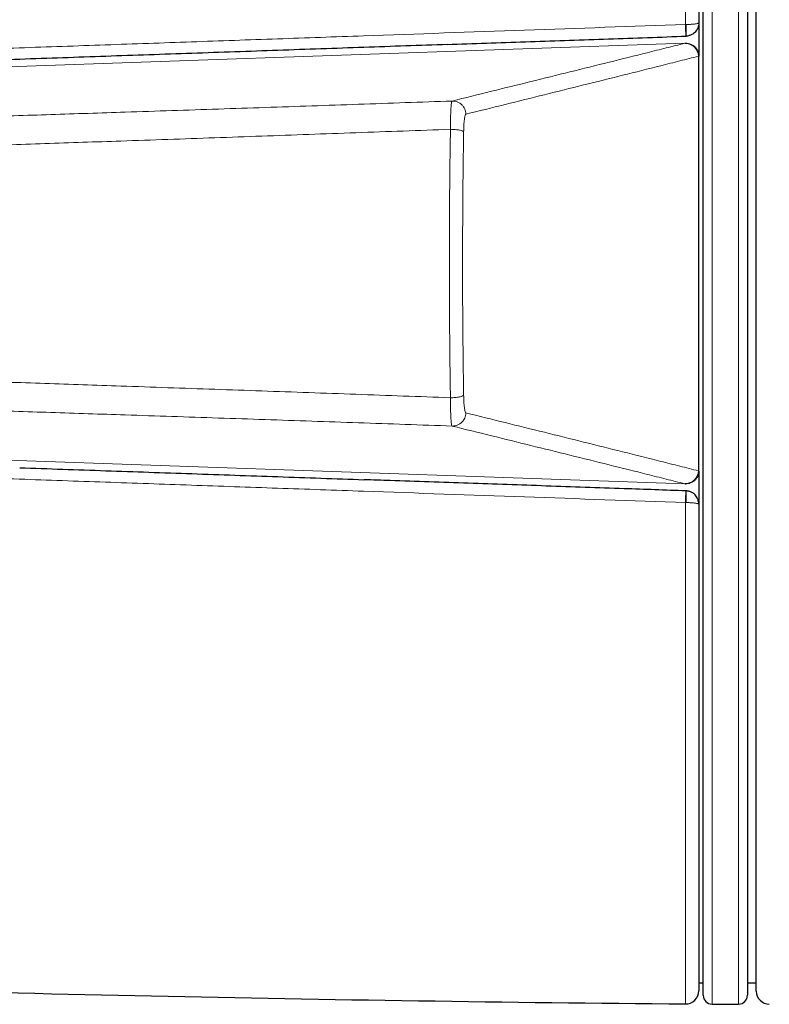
# Model space of a CAD drawing. Header units: millimetres. Extents: x 8 to 834, y 12 to 760.
# Tile 8 of 65: x 385 to 401, y 558 to 580. Entities that reach past the tile are written whole.
import ezdxf

# ---------------------------------------------------------------- set-up
doc = ezdxf.new("R2010")
doc.units = ezdxf.units.MM

msp = doc.modelspace()

# ---------------------------------------------------------------- linework, layer by layer
at = {"color": 252, "linetype": 'Continuous', "lineweight": 0}
for p, q in [((399.597, 580.224), (399.597, 591.565)), ((400.2, 591.568), (400.2, 558.068)), ((400.8, 558.068), (400.8, 586.662)), ((399.597, 580.224), (399.61, 580.225)), ((375.852, 578.97), (399.582, 579.799)), ((399.582, 579.799), (399.59, 579.801)), ((399.59, 579.801), (399.59, 579.813)), ((399.9, 579.51), (399.891, 579.508)), ((375.852, 570.665), (399.582, 569.837)), ((399.891, 570.128), (399.9, 570.125)), ((399.59, 569.835), (399.582, 569.837)), ((399.59, 569.823), (399.59, 569.835)), ((399.597, 558.07), (399.597, 569.411)), ((399.61, 569.411), (399.597, 569.411))]:
    msp.add_line(p, q, dxfattribs=at)
at = {"color": 7, "linetype": 'Continuous', "lineweight": 30}
for p, q in [((400, 558.268), (400, 591.368)), ((401.2, 574.818), (401.2, 591.273)), ((399.9, 591.265), (399.9, 580.263)), ((401, 586.52), (401, 558.268)), ((399.9, 580.259), (399.9, 579.511)), ((399.606, 579.96), (399.611, 579.96)), ((399.606, 579.96), (399.606, 579.96)), ((399.9, 579.501), (399.9, 579.51)), ((399.9, 570.135), (399.9, 579.501)), ((401.2, 558.363), (401.2, 574.818)), ((399.9, 570.125), (399.9, 570.135)), ((399.9, 570.124), (399.9, 569.377)), ((399.611, 569.675), (399.603, 569.676)), ((399.9, 569.373), (399.9, 558.37)), ((399.9, 558.55), (400, 558.55)), ((401, 558.55), (401.2, 558.55)), ((400.2, 558.068), (400.8, 558.068))]:
    msp.add_line(p, q, dxfattribs=at)
at = {"color": 252, "linetype": 'Continuous', "lineweight": 0}
for centre, radius, start, end in [((369.276, 579.083), 30.343, 1.6555, 2.1551), ((398.249, 580.092), 1.368, 354.4533, 5.5467), ((399.591, 579.499), 0.3, 1.6821, 91.7149), ((399.591, 570.136), 0.3, 268.2773, 358.3257), ((370.896, 570.498), 28.722, 357.8309, 358.3587), ((398.134, 569.544), 1.482, 354.8398, 5.0746)]:
    msp.add_arc(centre, radius, start, end, dxfattribs=at)
at = {"color": 7, "linetype": 'Continuous', "lineweight": 30}
for centre, radius, start, end in [((408.634, 1558.906), 1000.876, 268.099513, 269.482671), ((399.6, 558.37), 0.3, 269.4827, 0), ((401.5, 558.363), 0.3, 180, 269), ((400.2, 558.268), 0.2, 180, 270), ((400.8, 558.268), 0.2, 270, 0)]:
    msp.add_arc(centre, radius, start, end, dxfattribs=at)
at = {"color": 252, "linetype": 'Continuous', "lineweight": 0}
for points, knots in [([(376.739, 579.423), (377.388, 579.446), (378.685, 579.491), (380.632, 579.559), (382.579, 579.627), (384.526, 579.695), (386.473, 579.763), (388.42, 579.831), (390.368, 579.899), (392.879, 579.988), (395.956, 580.096), (398.384, 580.182), (399.597, 580.224)], [0, 0, 0, 0, 0.085175, 0.170351, 0.255526, 0.340705, 0.425884, 0.511066, 0.596248, 0.681431, 0.840714, 1, 1, 1, 1]), ([(399.9, 580.263), (399.9, 580.263), (399.9, 580.261), (399.899, 580.259), (399.894, 580.256), (399.889, 580.253), (399.884, 580.251), (399.879, 580.249), (399.869, 580.246), (399.85, 580.242), (399.819, 580.237), (399.782, 580.233), (399.747, 580.23), (399.713, 580.227), (399.681, 580.226), (399.647, 580.225), (399.623, 580.225), (399.61, 580.225)], [0, 0, 0, 0, 0.0072902, 0.0763998, 0.1460948, 0.1864217, 0.2268675, 0.2560464, 0.2852718, 0.3995631, 0.5170687, 0.615094, 0.7155776, 0.7827204, 0.8507662, 0.9247225, 1, 1, 1, 1]), ([(394.32, 578.493), (394.913, 578.64), (395.802, 578.86), (396.985, 579.152), (397.864, 579.37), (398.59, 579.55), (399.16, 579.694), (399.442, 579.764), (399.582, 579.799), (399.582, 579.799)], [0, 0, 0, 0, 0.335231, 0.502846, 0.670462, 0.83523, 0.917614, 0.999999, 1, 1, 1, 1]), ([(399.891, 579.508), (399.75, 579.472), (399.47, 579.401), (398.898, 579.256), (398.173, 579.074), (397.294, 578.856), (396.111, 578.562), (395.221, 578.342), (394.628, 578.195)], [0, 0, 0, 0, 0.082387, 0.164774, 0.329548, 0.497161, 0.664774, 1, 1, 1, 1]), ([(379.317, 578.001), (379.6, 578.01), (380.165, 578.027), (381.014, 578.053), (381.864, 578.08), (382.714, 578.106), (383.56, 578.133), (384.403, 578.16), (385.243, 578.187), (386.083, 578.214), (386.995, 578.244), (387.978, 578.277), (389.031, 578.312), (390.086, 578.347), (391.143, 578.383), (392.2, 578.42), (393.259, 578.456), (393.966, 578.481), (394.32, 578.493)], [0, 0, 0, 0, 0.057372, 0.114598, 0.17171, 0.22874, 0.285725, 0.34169, 0.397668, 0.453667, 0.509694, 0.579598, 0.649549, 0.71954, 0.789565, 0.859628, 0.929752, 1, 1, 1, 1]), ([(394.281, 577.854), (394.281, 577.854), (394.281, 577.882), (394.281, 577.938), (394.282, 578.02), (394.283, 578.098), (394.285, 578.173), (394.288, 578.242), (394.291, 578.305), (394.294, 578.36), (394.299, 578.406), (394.303, 578.443), (394.308, 578.47), (394.314, 578.488), (394.318, 578.493), (394.32, 578.493), (394.32, 578.493)], [0, 0, 0, 0, 0.000056, 0.0807, 0.161586, 0.242232, 0.326349, 0.410739, 0.494858, 0.578968, 0.663349, 0.74746, 0.831532, 0.915873, 0.999944, 1, 1, 1, 1]), ([(394.628, 578.195), (394.625, 578.193), (394.62, 578.189), (394.611, 578.164), (394.603, 578.127), (394.596, 578.078), (394.59, 578.017), (394.585, 577.948), (394.582, 577.873), (394.581, 577.821), (394.58, 577.794)], [0, 0, 0, 0, 0.126352, 0.252705, 0.379074, 0.505442, 0.631722, 0.757999, 0.879, 1, 1, 1, 1]), ([(394.281, 577.854), (393.925, 577.841), (393.212, 577.815), (392.144, 577.776), (391.078, 577.738), (390.013, 577.7), (388.949, 577.662), (387.887, 577.625), (386.893, 577.591), (385.966, 577.559), (385.106, 577.53), (384.247, 577.501), (383.389, 577.473), (382.538, 577.444), (381.693, 577.417), (380.854, 577.39), (380.017, 577.363), (379.46, 577.345), (379.181, 577.336)], [0, 0, 0, 0, 0.070365, 0.140644, 0.210842, 0.280975, 0.351057, 0.421106, 0.491138, 0.548032, 0.604933, 0.661847, 0.718786, 0.775759, 0.831757, 0.887797, 0.943879, 1, 1, 1, 1]), ([(394.281, 571.782), (394.28, 571.869), (394.277, 572.044), (394.273, 572.307), (394.27, 572.571), (394.266, 572.884), (394.263, 573.246), (394.26, 573.657), (394.257, 574.07), (394.256, 574.483), (394.256, 574.896), (394.257, 575.31), (394.258, 575.723), (394.261, 576.142), (394.264, 576.567), (394.269, 576.998), (394.274, 577.427), (394.279, 577.712), (394.281, 577.854)], [0, 0, 0, 0, 0.0436871, 0.0873741, 0.1311171, 0.17486, 0.2424496, 0.310065, 0.3776805, 0.4452701, 0.5128598, 0.5804752, 0.6480907, 0.7156803, 0.7867452, 0.8578402, 0.9289351, 1, 1, 1, 1]), ([(394.58, 577.794), (394.578, 577.662), (394.574, 577.397), (394.568, 576.997), (394.564, 576.595), (394.56, 576.192), (394.558, 575.788), (394.556, 575.383), (394.555, 574.978), (394.555, 574.566), (394.556, 574.147), (394.558, 573.722), (394.562, 573.297), (394.565, 572.928), (394.569, 572.615), (394.572, 572.356), (394.576, 572.098), (394.579, 571.927), (394.58, 571.841)], [0, 0, 0, 0, 0.06759, 0.135205, 0.20282, 0.27041, 0.338, 0.405615, 0.47323, 0.54082, 0.611883, 0.682976, 0.754068, 0.825131, 0.86882, 0.91251, 0.956255, 1, 1, 1, 1]), ([(394.281, 571.782), (393.925, 571.795), (393.212, 571.821), (392.144, 571.86), (391.078, 571.898), (390.013, 571.936), (388.949, 571.973), (387.887, 572.01), (386.893, 572.044), (385.966, 572.076), (385.106, 572.105), (384.247, 572.134), (383.389, 572.163), (382.538, 572.191), (381.693, 572.219), (380.854, 572.246), (380.017, 572.273), (379.46, 572.29), (379.181, 572.299)], [0, 0, 0, 0, 0.070365, 0.140644, 0.210842, 0.280975, 0.351057, 0.421106, 0.491138, 0.548032, 0.604933, 0.661847, 0.718786, 0.775759, 0.831757, 0.887797, 0.943879, 1, 1, 1, 1]), ([(394.32, 571.142), (394.32, 571.142), (394.318, 571.143), (394.314, 571.148), (394.308, 571.165), (394.303, 571.193), (394.299, 571.23), (394.294, 571.276), (394.291, 571.331), (394.288, 571.393), (394.285, 571.463), (394.283, 571.537), (394.282, 571.616), (394.281, 571.697), (394.281, 571.753), (394.281, 571.782), (394.281, 571.782)], [0, 0, 0, 0, 0.000056, 0.084127, 0.168468, 0.25254, 0.336651, 0.421032, 0.505142, 0.589261, 0.673651, 0.757768, 0.838414, 0.9193, 0.999944, 1, 1, 1, 1]), ([(394.58, 571.841), (394.581, 571.815), (394.582, 571.762), (394.585, 571.687), (394.59, 571.618), (394.596, 571.558), (394.603, 571.508), (394.611, 571.471), (394.62, 571.447), (394.625, 571.443), (394.628, 571.44)], [0, 0, 0, 0, 0.120937, 0.241878, 0.368141, 0.494408, 0.620763, 0.74712, 0.873559, 1, 1, 1, 1]), ([(379.317, 571.634), (379.6, 571.626), (380.165, 571.608), (381.014, 571.582), (381.864, 571.556), (382.714, 571.529), (383.56, 571.503), (384.403, 571.476), (385.243, 571.449), (386.083, 571.421), (386.995, 571.391), (387.978, 571.359), (389.031, 571.324), (390.086, 571.288), (391.143, 571.252), (392.2, 571.216), (393.259, 571.179), (393.966, 571.155), (394.32, 571.142)], [0, 0, 0, 0, 0.057372, 0.114598, 0.17171, 0.22874, 0.285725, 0.34169, 0.397668, 0.453667, 0.509694, 0.579598, 0.649549, 0.71954, 0.789565, 0.859628, 0.929752, 1, 1, 1, 1]), ([(394.628, 571.44), (395.221, 571.294), (396.111, 571.073), (397.294, 570.78), (398.173, 570.561), (398.898, 570.38), (399.47, 570.235), (399.75, 570.163), (399.891, 570.128)], [0, 0, 0, 0, 0.3352257, 0.5028386, 0.6704515, 0.8352255, 0.9176128, 1, 1, 1, 1]), ([(399.582, 569.837), (399.582, 569.837), (399.442, 569.871), (399.16, 569.942), (398.59, 570.085), (397.864, 570.266), (396.985, 570.483), (395.802, 570.776), (394.913, 570.996), (394.32, 571.142)], [0, 0, 0, 0, 0.000001, 0.082385, 0.164769, 0.329538, 0.497154, 0.664769, 1, 1, 1, 1]), ([(399.597, 569.411), (398.384, 569.454), (395.956, 569.54), (392.879, 569.648), (390.368, 569.736), (388.421, 569.805), (386.474, 569.873), (384.527, 569.941), (382.58, 570.009), (380.633, 570.077), (378.686, 570.145), (377.388, 570.19), (376.739, 570.213)], [0, 0, 0, 0, 0.159284, 0.318569, 0.403744, 0.488919, 0.574095, 0.659272, 0.744453, 0.829634, 0.914817, 1, 1, 1, 1]), ([(399.9, 569.373), (399.9, 569.373), (399.9, 569.374), (399.899, 569.377), (399.894, 569.38), (399.889, 569.383), (399.884, 569.385), (399.879, 569.386), (399.869, 569.389), (399.85, 569.394), (399.819, 569.399), (399.782, 569.403), (399.747, 569.406), (399.713, 569.408), (399.681, 569.409), (399.647, 569.411), (399.623, 569.411), (399.61, 569.411)], [0, 0, 0, 0, 0.00729, 0.0764, 0.146095, 0.186422, 0.226867, 0.256046, 0.285272, 0.399563, 0.517069, 0.615094, 0.715578, 0.78272, 0.850766, 0.924723, 1, 1, 1, 1])]:
    msp.add_open_spline(points, degree=3, knots=knots, dxfattribs=at)
at = {"color": 7, "linetype": 'Continuous', "lineweight": 30}
for points, knots in [([(399.9, 580.263), (399.9, 580.262), (399.9, 580.24), (399.896, 580.207), (399.885, 580.166), (399.871, 580.13), (399.849, 580.092), (399.818, 580.053), (399.782, 580.021), (399.747, 579.998), (399.713, 579.982), (399.681, 579.971), (399.647, 579.963), (399.623, 579.961), (399.61, 579.96)], [0, 0, 0, 0, 0.007296, 0.146214, 0.226772, 0.291867, 0.402917, 0.516927, 0.614948, 0.71543, 0.782598, 0.850668, 0.924676, 1, 1, 1, 1]), ([(394.21, 579.772), (394.8, 579.792), (395.979, 579.833), (397.745, 579.895), (398.954, 579.937), (399.574, 579.959), (399.606, 579.96)], [0, 0, 0, 0, 0.3278883, 0.655315, 0.9822824, 1, 1, 1, 1]), ([(394.214, 579.772), (393.585, 579.75), (392.306, 579.705), (390.378, 579.638), (388.432, 579.571), (386.485, 579.503), (384.538, 579.436), (382.592, 579.368), (380.645, 579.301), (378.699, 579.234), (377.401, 579.189), (376.752, 579.167)], [0, 0, 0, 0, 0.108184, 0.219656, 0.331128, 0.442602, 0.554076, 0.665556, 0.777036, 0.888518, 1, 1, 1, 1]), ([(399.59, 579.801), (399.593, 579.801), (399.616, 579.801), (399.655, 579.797), (399.706, 579.783), (399.752, 579.761), (399.793, 579.732), (399.829, 579.696), (399.859, 579.655), (399.881, 579.609), (399.896, 579.561), (399.898, 579.527), (399.9, 579.51)], [0, 0, 0, 0, 0.023303, 0.14363, 0.2508, 0.357969, 0.465012, 0.572056, 0.679041, 0.786025, 0.893013, 1, 1, 1, 1]), ([(384.538, 570.2), (385.187, 570.177), (386.485, 570.132), (388.431, 570.065), (390.378, 569.997), (391.676, 569.952), (392.325, 569.929)], [0, 0, 0, 0, 0.249993, 0.499992, 0.749996, 1, 1, 1, 1]), ([(399.9, 570.125), (399.898, 570.109), (399.896, 570.075), (399.881, 570.026), (399.859, 569.981), (399.829, 569.939), (399.793, 569.904), (399.752, 569.874), (399.706, 569.853), (399.655, 569.838), (399.616, 569.834), (399.593, 569.835), (399.59, 569.835)], [0, 0, 0, 0, 0.106987, 0.213975, 0.320959, 0.427944, 0.534988, 0.642031, 0.7492, 0.85637, 0.976697, 1, 1, 1, 1]), ([(399.606, 569.675), (399.14, 569.692), (398.088, 569.728), (396.447, 569.786), (394.684, 569.847), (393.31, 569.895), (392.524, 569.922), (392.327, 569.929)], [0, 0, 0, 0, 0.191907, 0.433835, 0.676101, 0.918706, 1, 1, 1, 1]), ([(399.9, 569.373), (399.9, 569.374), (399.9, 569.395), (399.896, 569.429), (399.885, 569.47), (399.871, 569.505), (399.849, 569.544), (399.818, 569.583), (399.782, 569.615), (399.747, 569.638), (399.713, 569.654), (399.681, 569.665), (399.647, 569.673), (399.623, 569.674), (399.61, 569.675)], [0, 0, 0, 0, 0.007296, 0.146217, 0.226776, 0.291873, 0.404425, 0.51693, 0.616199, 0.715429, 0.783053, 0.850669, 0.925337, 1, 1, 1, 1])]:
    msp.add_open_spline(points, degree=3, knots=knots, dxfattribs=at)
at = {"color": 252, "linetype": 'Continuous', "lineweight": 0}
for points in [[(394.628, 578.195), (394.627, 578.215), (394.624, 578.255), (394.606, 578.312), (394.577, 578.365), (394.538, 578.411), (394.491, 578.448), (394.437, 578.475), (394.379, 578.492), (394.339, 578.493), (394.32, 578.493)], [(394.58, 577.794), (394.577, 577.798), (394.572, 577.805), (394.551, 577.816), (394.521, 577.826), (394.484, 577.835), (394.439, 577.842), (394.39, 577.848), (394.336, 577.852), (394.3, 577.853), (394.281, 577.854)], [(394.58, 571.841), (394.577, 571.837), (394.572, 571.83), (394.551, 571.819), (394.521, 571.809), (394.484, 571.8), (394.439, 571.793), (394.389, 571.787), (394.336, 571.783), (394.299, 571.782), (394.281, 571.782)], [(394.628, 571.44), (394.627, 571.42), (394.624, 571.381), (394.606, 571.323), (394.577, 571.27), (394.538, 571.225), (394.491, 571.187), (394.437, 571.16), (394.379, 571.144), (394.339, 571.143), (394.32, 571.142)]]:
    msp.add_open_spline(points, degree=3, dxfattribs=at)

doc.saveas('drawing.dxf')
